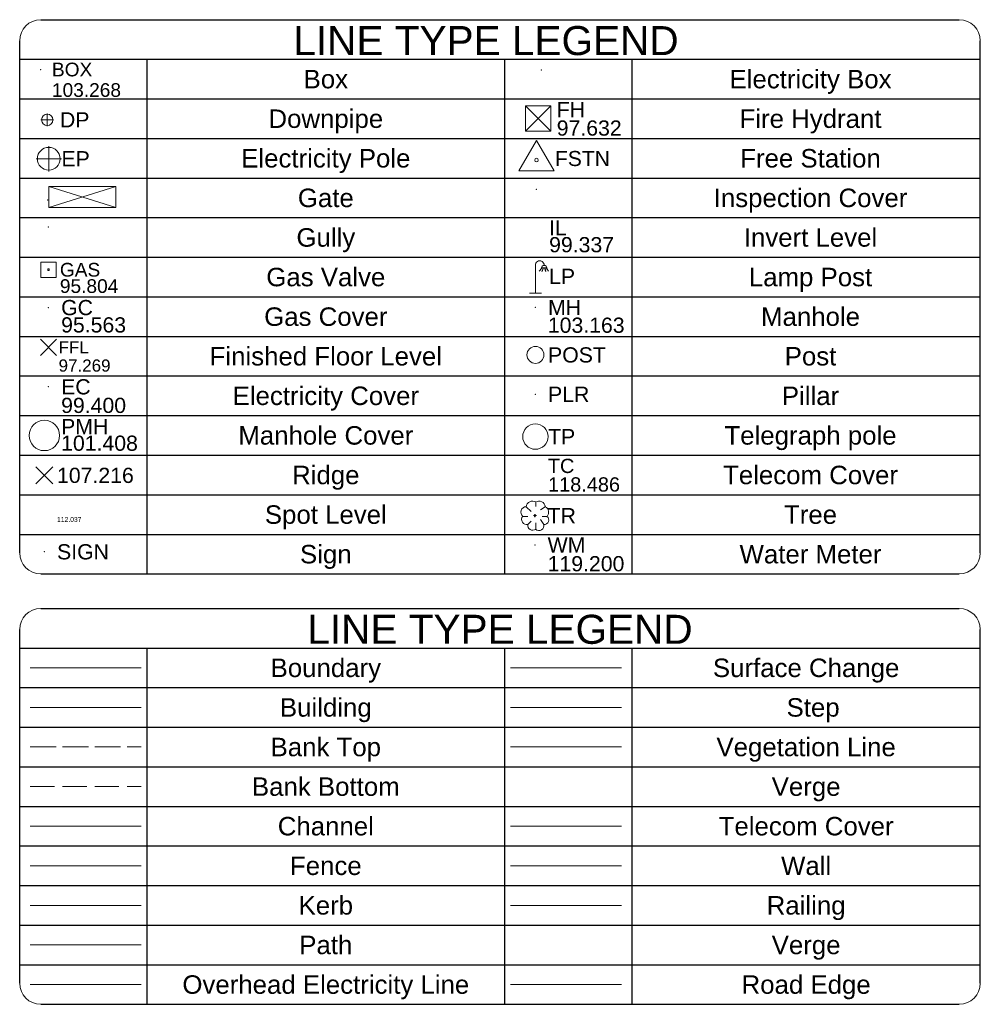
# Model space of a CAD drawing. Header units: metres. Extents: x 658718 to 659592, y 796119 to 796841.
# Tile 9 of 10: x 659533 to 659592, y 796598 to 796659. Entities that reach past the tile are written whole.
import ezdxf
from ezdxf.enums import TextEntityAlignment as Align

# ---------------------------------------------------------------- set-up
doc = ezdxf.new("R2010")
doc.units = ezdxf.units.M
doc.header["$MEASUREMENT"] = 0
for name, pattern in [('Center line', [100, 100, 0]), ('Dashed 3-1', [2, 1.5, -0.5]), ('Dashed 4-1', [2, 1.6, -0.4])]:
    doc.linetypes.add(name, pattern=pattern)
for name, color, linetype, lineweight, true_color in [('Bank Bottom', 7, 'Continuous', 0, 0xffa500), ('Bank Top', 7, 'Continuous', 0, 0xc7c074), ('Box', 7, 'Continuous', 0, 0xd3d3d3), ('Box_Text', 7, 'Continuous', 0, 0xd3d3d3), ('Building', 7, 'Continuous', 0, 0x72def1), ('Channel', 7, 'Continuous', 0, 0xff0080), ('Downpipe', 4, 'Continuous', 0, 0x00ffff), ('Downpipe_Text', 4, 'Continuous', 0, 0x00ffff), ('Electricity Box', 1, 'Continuous', 0, 0xff0000), ('Electricity Cover', 1, 'Continuous', 0, 0xff0000), ('Electricity Cover_Text', 1, 'Continuous', 0, 0xff0000), ('Electricity Pole', 1, 'Continuous', 0, 0xff0000), ('Electricity Pole_Text', 1, 'Continuous', 0, 0xff0000), ('Fence', 2, 'Continuous', 0, 0xffff00), ('Finished Floor Level', 7, 'Continuous', 0, 0xffffff), ('Finished Floor Level_Text', 7, 'Continuous', 0, 0xffffff), ('Fire Hydrant', 2, 'Continuous', 0, 0xffff00), ('Fire Hydrant_Text', 2, 'Continuous', 0, 0xffff00), ('Free Station', 7, 'Continuous', 0, 0xffa500), ('Free Station_Text', 7, 'Continuous', 0, 0xffa500), ('Gas Cover', 7, 'Continuous', 0, 0x008000), ('Gas Cover_Text', 7, 'Continuous', 0, 0x008000), ('Gas Valve', 7, 'Continuous', 0, 0x008000), ('Gas Valve_Text', 7, 'Continuous', 0, 0x008000), ('Gate', 6, 'Continuous', 0, 0xff00ff), ('Gully', 7, 'Continuous', 0, 0x178bca), ('Inspection Cover', 7, 'Continuous', 0, 0xffffff), ('Invert Level_Text', 7, 'Continuous', 0, 0xffffff), ('Kerb', 7, 'Continuous', 0, 0xfdd0f4), ('Lampost', 7, 'Continuous', 0, 0xffff80), ('Lampost_Text', 7, 'Continuous', 0, 0xffff80), ('Manhole Circular', 7, 'Continuous', 0, 0xd3d3d3), ('Manhole Circular_Text', 7, 'Continuous', 0, 0xd3d3d3), ('Manhole Square_Text', 7, 'Continuous', 0, 0xd3d3d3), ('Path', 7, 'Continuous', 0, 0xa52a2a), ('Pillar', 7, 'Continuous', 0, 0x8080ff), ('Pillar_Text', 7, 'Continuous', 0, 0x8080ff), ('Post', 7, 'Continuous', 0, 0xffffff), ('Post_Text', 7, 'Continuous', 0, 0xffffff), ('Railing', 7, 'Continuous', 0, 0x800080), ('Ridge', 7, 'Continuous', 0, 0xffffff), ('Ridge_Text', 7, 'Continuous', 0, 0xffffff), ('Road Edge', 7, 'Continuous', 0, 0xff80c0), ('Sign', 7, 'Continuous', 0, 0xff8080), ('Sign_Text', 7, 'Continuous', 0, 0xff8080), ('Spot Level_Text', 7, 'Continuous', 0, 0xffffff), ('Step', 7, 'Continuous', 0, 0xffffff), ('Surface Change', 7, 'Continuous', 0, 0xffa500), ('Telecom Cover', 3, 'Continuous', 0, 0x00ff00), ('Telecom Cover_Text', 3, 'Continuous', 0, 0x00ff00), ('Telegraph Pole', 3, 'Continuous', 0, 0x00ff00), ('Telegraph Pole_Text', 3, 'Continuous', 0, 0x00ff00), ('Tree', 3, 'Continuous', 0, 0x00ff00), ('Vegetation Line', 7, 'Continuous', 0, 0x85c929), ('Wall', 7, 'Continuous', 0, 0x8080ff), ('Water Meter', 5, 'Continuous', 0, 0x0000ff), ('Water Meter_Text', 5, 'Continuous', 0, 0x0000ff)]:
    doc.layers.add(name, color=color, linetype=linetype, lineweight=lineweight, true_color=true_color)
doc.layers.add('boundary', color=40, linetype='Continuous', lineweight=0)
doc.layers.add('Control_Legend_Sheet', color=7, linetype='Continuous', lineweight=13)
doc.layers.add('TITLEBOX', color=7, linetype='Continuous')
doc.styles.add('0.3mm', font='micross.ttf', dxfattribs={"height": 0.3})
doc.styles.add('0.5mm', font='micross.ttf', dxfattribs={"height": 0.5})
doc.styles.add('GENERAL', font='arial.ttf')
doc.linetypes.add('FENCELINE1', pattern='A,0.25,-0.1,[133,ltypeshp.shx,S=0.1,R=0,X=-0.1,Y=0],-0.1,1', length=1.45)
doc.linetypes.add('ZIGZAG', pattern='A,0.0001,-0.2,[131,ltypeshp.shx,S=0.2,R=0,X=-0.2,Y=0],-0.4,[131,ltypeshp.shx,S=0.2,R=180,X=0.2,Y=0],-0.2', length=0.8001)

# ---------------------------------------------------------------- blocks, each defined once
blk = doc.blocks.new('Cross circle13589576')
at = {"color": 0}
for p, q in [((-1, 0), (1, 0)), ((0, -1), (0, 1))]:
    blk.add_line(p, q, dxfattribs=at)
blk.add_circle((0, 0), 0.9, dxfattribs=at)
blk = doc.blocks.new('DP')
at = {"color": 141, "linetype": 'Continuous', "lineweight": -3, "true_color": 0x73d3f0, "xscale": 0.07500000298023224, "yscale": 0.07500000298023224}
blk.add_blockref('Cross circle13589576', (0, 0), dxfattribs=at)
blk = doc.blocks.new('Cross circle55197325')
at = {"color": 0}
for p, q in [((0, -1), (0, 1)), ((-1, 0), (1, 0))]:
    blk.add_line(p, q, dxfattribs=at)
blk.add_circle((0, 0), 0.9, dxfattribs=at)
blk = doc.blocks.new('EP')
at = {"color": 7, "linetype": 'Continuous', "lineweight": -3, "true_color": 0xffffff, "xscale": 0.1500000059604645, "yscale": 0.1500000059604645}
blk.add_blockref('Cross circle55197325', (0, 0), dxfattribs=at)
blk = doc.blocks.new('Triangle with dot41798341')
at = {"color": 0}
for p, q in [((-1, -0.6), (0, 1.1)), ((0, 1.1), (1, -0.6)), ((-1, -0.6), (1, -0.6))]:
    blk.add_line(p, q, dxfattribs=at)
for start, end in [(90, 0), (0, 90)]:
    blk.add_arc((0, 0), 0.1, start, end, dxfattribs=at)
blk = doc.blocks.new('FSTN')
at = {"linetype": 'Continuous', "lineweight": -3, "xscale": 0.6000000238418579, "yscale": 0.6000000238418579}
blk.add_blockref('Triangle with dot41798341', (0, 0), dxfattribs=at)
blk = doc.blocks.new('Box Cross40640754')
at = {"color": 0}
for p, q in [((-1, -1), (-1, 1)), ((-1, 1), (1, 1)), ((-1, -1), (1, 1)), ((1, -1), (-1, 1)), ((1, 1), (1, -1)), ((1, -1), (-1, -1))]:
    blk.add_line(p, q, dxfattribs=at)
blk = doc.blocks.new('FH')
at = {"linetype": 'Continuous', "lineweight": -3, "xscale": 0.2000000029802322, "yscale": 0.2000000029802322}
blk.add_blockref('Box Cross40640754', (0, 0), dxfattribs=at)
blk = doc.blocks.new('Dia cross30222474')
at = {"color": 0}
for p, q in [((-1, 1), (1, -1)), ((-1, -1), (1, 1))]:
    blk.add_line(p, q, dxfattribs=at)
blk = doc.blocks.new('FFL')
at = {"color": 6, "linetype": 'Continuous', "lineweight": -3, "true_color": 0xff00ff, "xscale": 0.1500000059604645, "yscale": 0.1500000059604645}
blk.add_blockref('Dia cross30222474', (0, 0), dxfattribs=at)
blk = doc.blocks.new('Box with dot3566812')
at = {"color": 0}
for p, q in [((-1, 1), (1, 1)), ((-1, -1), (-1, 1)), ((-0.1, 0.1), (0.1, 0.1)), ((-0.1, -0.1), (-0.1, 0.1)), ((0.1, 0.1), (0.1, -0.1)), ((1, 1), (1, -1)), ((1, -1), (-1, -1)), ((0.1, -0.1), (-0.1, -0.1))]:
    blk.add_line(p, q, dxfattribs=at)
blk = doc.blocks.new('GV')
at = {"linetype": 'Continuous', "lineweight": -3, "xscale": 0.1000000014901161, "yscale": 0.1000000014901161}
blk.add_blockref('Box with dot3566812', (0, 0), dxfattribs=at)
blk = doc.blocks.new('Lamp post32101315')
at = {"color": 16, "true_color": 0x8b0000}
for p, q in [((-0.06, -1), (-0.06, 0.65)), ((0.62, 0.5), (0.3, 0.5)), ((-0.4, -1), (0.3, -1))]:
    blk.add_line(p, q, dxfattribs=at)
at = {"color": 2, "true_color": 0xffff00}
for p, q in [((0.31, 0.47), (0.16, 0.3)), ((0.17, 0.31), (0.32, 0.48)), ((0.39, 0.47), (0.33, 0.28)), ((0.4, 0.47), (0.34, 0.28)), ((0.5, 0.47), (0.54, 0.28)), ((0.51, 0.47), (0.55, 0.28)), ((0.6, 0.47), (0.71, 0.31)), ((0.61, 0.47), (0.72, 0.31))]:
    blk.add_line(p, q, dxfattribs=at)
at = {"color": 0}
blk.add_line((-0.4, -0.99), (0.3, -0.99), dxfattribs=at)
at = {"color": 16, "true_color": 0x8b0000}
for centre, radius, start, end in [((0.2, 0.66), 0.26, 357.87891, 182.2026), ((0.46, 0.49), 0.16, 3.57633, 176.42367)]:
    blk.add_arc(centre, radius, start, end, dxfattribs=at)
blk = doc.blocks.new('LP')
at = {"linetype": 'Continuous', "lineweight": -3, "xscale": 0.2000000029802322, "yscale": 0.2000000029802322}
blk.add_blockref('Lamp post32101315', (0, 0), dxfattribs=at)
blk = doc.blocks.new('Single circle20476383')
at = {"color": 0}
blk.add_circle((0, 0), 1, dxfattribs=at)
blk = doc.blocks.new('POST')
at = {"linetype": 'Continuous', "lineweight": -3, "xscale": 0.1000000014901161, "yscale": 0.1000000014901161}
blk.add_blockref('Single circle20476383', (0, 0), dxfattribs=at)
blk = doc.blocks.new('Single circle47974306')
at = {"color": 0}
blk.add_circle((0, 0), 1, dxfattribs=at)
blk = doc.blocks.new('Circle')
at = {"linetype": 'Continuous', "lineweight": -3, "xscale": 0.300000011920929, "yscale": 0.300000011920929}
blk.add_blockref('Single circle47974306', (0, 0), dxfattribs=at)
blk = doc.blocks.new('Dia cross60713549')
at = {"color": 0}
for p, q in [((-1, 1), (1, -1)), ((-1, -1), (1, 1))]:
    blk.add_line(p, q, dxfattribs=at)
blk = doc.blocks.new('RDG')
at = {"linetype": 'Continuous', "lineweight": -3, "xscale": 0.1000000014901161, "yscale": 0.1000000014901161}
blk.add_blockref('Dia cross60713549', (0, 0), dxfattribs=at)
blk = doc.blocks.new('Tree 250490749')
at = {"color": 0}
for p, q in [((0.05, 0.59), (0.05, 0.9)), ((-0.58, 0.58), (-0.26, 0.26)), ((0.1, 0), (-0.1, 0)), ((0, 0.1), (0, -0.1)), ((0.68, 0.58), (0.37, 0.37)), ((-0.79, -0.05), (-0.47, -0.05)), ((-0.47, -0.58), (-0.26, -0.37)), ((0.05, -0.89), (0.05, -0.47)), ((0.58, -0.58), (0.37, -0.26)), ((0.79, -0.05), (0.47, -0.05))]:
    blk.add_line(p, q, dxfattribs=at)
for centre, radius, start, end in [((-0.16, 0.53), 0.423, 59.74357, 173.21102), ((0.26, 0.52), 0.43, 8.13011, 120.73549), ((-0.57, 0.23), 0.356, 91.63658, 231.84277), ((0.49, 0.22), 0.407, 318.01278, 62.17591), ((-0.55, -0.26), 0.33, 138.81408, 284.03624), ((-0.16, -0.65), 0.319, 167.27565, 311.18592), ((0.26, -0.65), 0.328, 228.81407, 12.33908), ((0.61, -0.29), 0.3, 264.09386, 53.13011)]:
    blk.add_arc(centre, radius, start, end, dxfattribs=at)
blk = doc.blocks.new('Single circle51763564')
at = {"color": 0}
blk.add_circle((0, 0), 1, dxfattribs=at)
blk = doc.blocks.new('CANOPY-TRUNK')
at = {"color": 3, "linetype": 'Continuous', "lineweight": -3, "true_color": 0x00ff00, "xscale": 18, "yscale": 18}
blk.add_blockref('Tree 250490749', (0, 0), dxfattribs=at)
at = {"color": 22, "linetype": 'Continuous', "lineweight": -3, "true_color": 0xc64000}
blk.add_blockref('Single circle51763564', (0, 0), dxfattribs=at)
blk = doc.blocks.new('Single circle63218898')
at = {"color": 0}
blk.add_circle((0, 0), 1, dxfattribs=at)
blk = doc.blocks.new('TP')
at = {"color": 3, "linetype": 'Continuous', "lineweight": -3, "true_color": 0x00ff00, "xscale": 0.1500000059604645, "yscale": 0.1500000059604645}
blk.add_blockref('Single circle63218898', (0, 0), dxfattribs=at)

msp = doc.modelspace()

# ---------------------------------------------------------------- linework, layer by layer
at = {"layer": 'Bank Bottom', "linetype": 'Dashed 3-1'}
msp.add_line((659533.442, 796611.865, 14.899), (659540.311, 796611.865, 14.899), dxfattribs=at)
at = {"layer": 'Bank Top', "linetype": 'Dashed 4-1'}
msp.add_line((659533.442, 796614.318, 14.899), (659540.311, 796614.318, 14.899), dxfattribs=at)
at = {"layer": 'boundary', "linetype": 'Continuous'}
msp.add_line((659533.442, 796619.224, 14.899), (659540.311, 796619.224, 14.899), dxfattribs=at)
at = {"layer": 'Box'}
msp.add_point((659534.079, 796656.299, 14.899), dxfattribs=at)
at = {"layer": 'Building', "linetype": 'Continuous'}
msp.add_line((659533.442, 796616.771, 14.899), (659540.311, 796616.771, 14.899), dxfattribs=at)
at = {"layer": 'Channel', "linetype": 'Continuous'}
msp.add_line((659533.442, 796609.412, 14.899), (659540.311, 796609.412, 14.899), dxfattribs=at)
at = {"layer": 'Control_Legend_Sheet', "linetype": 'Continuous'}
for centre, start, end in [((659534.096, 796658.077, 14.899), 90, 180), ((659591.01, 796658.077, 14.899), 0, 90), ((659534.096, 796626.349, 14.899), 180, 270), ((659591.01, 796626.349, 14.899), 270, 0), ((659534.096, 796621.596, 14.899), 90, 180), ((659591.01, 796621.596, 14.899), 0, 90), ((659534.096, 796599.681, 14.899), 180, 270), ((659591.01, 796599.681, 14.899), 270, 0)]:
    msp.add_arc(centre, 1.308, start, end, dxfattribs=at)
at = {"layer": 'Control_Legend_Sheet', "color": 7, "linetype": 'Continuous', "lineweight": 0}
for centre, start, end in [((659534.096, 796658.077, 14.899), 90, 180), ((659591.01, 796658.077, 14.899), 0, 90), ((659534.096, 796621.596, 14.899), 90, 180), ((659591.01, 796621.596, 14.899), 0, 90)]:
    msp.add_arc(centre, 1.308, start, end, dxfattribs=at)
at = {"layer": 'Electricity Box'}
msp.add_point((659565.109, 796656.266, 14.899), dxfattribs=at)
at = {"layer": 'Electricity Cover'}
msp.add_point((659534.571, 796636.637, 14.899), dxfattribs=at)
at = {"layer": 'Electricity Pole', "linetype": 'ZIGZAG', "ltscale": 1000}
msp.add_line((659533.442, 796599.599, 14.899), (659540.311, 796599.599, 14.899), dxfattribs=at)
at = {"layer": 'Fence', "color": 5, "linetype": 'FENCELINE1', "ltscale": 1000}
msp.add_line((659533.442, 796606.959, 14.899), (659540.311, 796606.959, 14.899), dxfattribs=at)
at = {"layer": 'Gas Cover'}
msp.add_point((659534.571, 796641.547, 14.899), dxfattribs=at)
at = {"layer": 'Gate'}
for p, q in [((659534.59, 796649.048, 14.899), (659534.59, 796647.741, 14.899)), ((659538.75, 796647.741, 14.899), (659534.59, 796649.048, 14.899)), ((659534.59, 796649.048, 14.899), (659538.75, 796649.048, 14.899)), ((659538.75, 796649.048, 14.899), (659534.59, 796647.741, 14.899)), ((659538.75, 796649.048, 14.899), (659538.75, 796647.741, 14.899)), ((659538.75, 796647.741, 14.899), (659538.75, 796649.048, 14.899)), ((659534.59, 796647.741, 14.899), (659538.75, 796647.741, 14.899))]:
    msp.add_line(p, q, dxfattribs=at)
msp.add_point((659534.514, 796648.218, 14.899), dxfattribs=at)
at = {"layer": 'Gully'}
msp.add_point((659534.557, 796646.549, 14.899), dxfattribs=at)
at = {"layer": 'Inspection Cover'}
msp.add_point((659564.812, 796648.883, 14.899), dxfattribs=at)
at = {"layer": 'Kerb', "linetype": 'Continuous'}
msp.add_line((659533.442, 796604.505, 14.899), (659540.311, 796604.505, 14.899), dxfattribs=at)
at = {"layer": 'Manhole Square_Text'}
msp.add_point((659564.747, 796641.552, 14.899), dxfattribs=at)
at = {"layer": 'Path', "linetype": 'Continuous'}
msp.add_line((659533.442, 796602.052, 14.899), (659540.311, 796602.052, 14.899), dxfattribs=at)
at = {"layer": 'Pillar'}
msp.add_point((659564.747, 796636.175, 14.899), dxfattribs=at)
at = {"layer": 'Railing', "linetype": 'Continuous'}
msp.add_line((659563.208, 796604.505, 14.899), (659570.077, 796604.505, 14.899), dxfattribs=at)
at = {"layer": 'Road Edge', "linetype": 'Center line'}
msp.add_line((659563.208, 796599.599, 14.899), (659570.077, 796599.599, 14.899), dxfattribs=at)
at = {"layer": 'Sign'}
msp.add_point((659534.318, 796626.413, 14.899), dxfattribs=at)
at = {"layer": 'Step', "linetype": 'Continuous'}
msp.add_line((659563.208, 796616.771, 14.899), (659570.077, 796616.771, 14.899), dxfattribs=at)
at = {"layer": 'Surface Change', "linetype": 'Continuous'}
msp.add_line((659563.208, 796619.224, 14.899), (659570.077, 796619.224, 14.899), dxfattribs=at)
at = {"layer": 'Telecom Cover', "linetype": 'Continuous'}
msp.add_line((659563.208, 796609.412, 14.899), (659570.077, 796609.412, 14.899), dxfattribs=at)
at = {"layer": 'TITLEBOX', "linetype": 'Continuous'}
for p, q in [((659534.096, 796659.386, 14.899), (659591.01, 796659.386, 14.899)), ((659532.788, 796656.933, 14.899), (659592.319, 796656.933, 14.899)), ((659562.842, 796656.933, 14.899), (659562.842, 796625.041, 14.899)), ((659570.731, 796656.933, 14.899), (659570.731, 796625.041, 14.899)), ((659532.788, 796654.479, 14.899), (659592.319, 796654.479, 14.899)), ((659532.788, 796652.026, 14.899), (659592.319, 796652.026, 14.899)), ((659532.788, 796649.573, 14.899), (659592.319, 796649.573, 14.899)), ((659532.788, 796647.12, 14.899), (659592.319, 796647.12, 14.899)), ((659532.788, 796644.667, 14.899), (659592.319, 796644.667, 14.899)), ((659532.788, 796642.213, 14.899), (659592.319, 796642.213, 14.899)), ((659532.788, 796639.76, 14.899), (659592.319, 796639.76, 14.899)), ((659532.788, 796637.307, 14.899), (659592.319, 796637.307, 14.899)), ((659532.788, 796634.854, 14.899), (659592.319, 796634.854, 14.899)), ((659534.096, 796634.854, 14.899), (659591.01, 796634.854, 14.899)), ((659532.788, 796632.401, 14.899), (659592.319, 796632.401, 14.899)), ((659532.788, 796629.948, 14.899), (659592.319, 796629.948, 14.899)), ((659532.788, 796627.494, 14.899), (659592.319, 796627.494, 14.899)), ((659534.096, 796625.041, 14.899), (659591.01, 796625.041, 14.899)), ((659534.096, 796625.041, 14.899), (659591.01, 796625.041, 14.899)), ((659534.096, 796622.904, 14.899), (659591.01, 796622.904, 14.899)), ((659532.788, 796620.451, 14.899), (659592.319, 796620.451, 14.899)), ((659562.842, 796620.451, 14.899), (659562.842, 796598.372, 14.899)), ((659570.731, 796620.451, 14.899), (659570.731, 796598.372, 14.899)), ((659532.788, 796617.998, 14.899), (659592.319, 796617.998, 14.899)), ((659532.788, 796615.545, 14.899), (659592.319, 796615.545, 14.899)), ((659532.788, 796613.092, 14.899), (659592.319, 796613.092, 14.899)), ((659532.788, 796610.638, 14.899), (659592.319, 796610.638, 14.899)), ((659532.788, 796608.185, 14.899), (659592.319, 796608.185, 14.899)), ((659532.788, 796605.732, 14.899), (659592.319, 796605.732, 14.899)), ((659532.788, 796603.279, 14.899), (659592.319, 796603.279, 14.899)), ((659532.788, 796600.826, 14.899), (659592.319, 796600.826, 14.899)), ((659534.096, 796598.372, 14.899), (659591.01, 796598.372, 14.899)), ((659534.096, 796598.372, 14.899), (659591.01, 796598.372, 14.899))]:
    msp.add_line(p, q, dxfattribs=at)
at = {"layer": 'TITLEBOX', "color": 7, "linetype": 'Continuous', "lineweight": 0}
for p, q in [((659591.01, 796659.386, 14.899), (659534.096, 796659.386, 14.899)), ((659592.319, 796656.933, 14.899), (659592.319, 796658.077, 14.899)), ((659532.788, 796656.933, 14.899), (659592.319, 796656.933, 14.899)), ((659591.01, 796622.904, 14.899), (659534.096, 796622.904, 14.899)), ((659532.788, 796621.596, 14.899), (659532.788, 796620.451, 14.899)), ((659592.319, 796620.451, 14.899), (659592.319, 796621.596, 14.899)), ((659532.788, 796620.451, 14.899), (659592.319, 796620.451, 14.899))]:
    msp.add_line(p, q, dxfattribs=at)
at = {"layer": 'TITLEBOX'}
for p, q in [((659532.788, 796626.349, 14.899), (659532.788, 796658.077, 14.899)), ((659592.319, 796626.349, 14.899), (659592.319, 796658.077, 14.899)), ((659540.693, 796625.041, 14.899), (659540.693, 796656.933, 14.899)), ((659532.788, 796599.681, 14.899), (659532.788, 796621.596, 14.899)), ((659592.319, 796599.681, 14.899), (659592.319, 796621.596, 14.899)), ((659540.693, 796598.372, 14.899), (659540.693, 796620.451, 14.899))]:
    msp.add_line(p, q, dxfattribs=at)
at = {"layer": 'Vegetation Line', "linetype": 'ZIGZAG', "ltscale": 0.5}
msp.add_line((659563.208, 796614.318, 14.899), (659570.077, 796614.318, 14.899), dxfattribs=at)
at = {"layer": 'Wall', "linetype": 'Continuous'}
msp.add_line((659563.208, 796606.959, 14.899), (659570.077, 796606.959, 14.899), dxfattribs=at)
at = {"layer": 'Water Meter'}
msp.add_point((659564.721, 796626.833, 14.899), dxfattribs=at)

# ---------------------------------------------------------------- block references
at = {"layer": 'Downpipe', "xscale": 5.233478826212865, "yscale": 5.233478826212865, "zscale": 5.233478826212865}
msp.add_blockref('DP', (659534.497, 796653.182, 14.899), dxfattribs=at)
at = {"layer": 'Electricity Pole', "xscale": 5.233478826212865, "yscale": 5.233478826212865, "zscale": 5.233478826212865}
msp.add_blockref('EP', (659534.59, 796650.769, 14.899), dxfattribs=at)
at = {"layer": 'Finished Floor Level', "xscale": 3.349426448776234, "yscale": 3.349426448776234, "zscale": 3.349426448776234}
msp.add_blockref('FFL', (659534.571, 796639.085, 14.899), dxfattribs=at)
at = {"layer": 'Fire Hydrant', "xscale": 3.925109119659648, "yscale": 3.925109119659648, "zscale": 3.925109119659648}
msp.add_blockref('FH', (659564.923, 796653.269, 14.899), dxfattribs=at)
at = {"layer": 'Free Station', "color": 2, "true_color": 0xffff00, "xscale": 1.831717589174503, "yscale": 1.831717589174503, "zscale": 1.831717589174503}
msp.add_blockref('FSTN', (659564.812, 796650.685, 14.899), dxfattribs=at)
at = {"layer": 'Gas Valve', "xscale": 4.710130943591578, "yscale": 4.710130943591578, "zscale": 4.710130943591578}
msp.add_blockref('GV', (659534.571, 796643.891, 14.899), dxfattribs=at)
at = {"layer": 'Lampost', "xscale": 5.233478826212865, "yscale": 5.233478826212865, "zscale": 5.233478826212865}
msp.add_blockref('LP', (659564.81, 796643.482, 14.899), dxfattribs=at)
at = {"layer": 'Manhole Circular', "xscale": 3.14008729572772, "yscale": 3.14008729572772, "zscale": 3.14008729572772}
msp.add_blockref('Circle', (659534.318, 796633.622, 14.899), dxfattribs=at)
at = {"layer": 'Post', "xscale": 5.233478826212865, "yscale": 5.233478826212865, "zscale": 5.233478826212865}
msp.add_blockref('POST', (659564.747, 796638.614, 14.899), dxfattribs=at)
at = {"layer": 'Ridge', "xscale": 5.233478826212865, "yscale": 5.233478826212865, "zscale": 5.233478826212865}
msp.add_blockref('RDG', (659534.318, 796631.15, 14.899), dxfattribs=at)
at = {"layer": 'Telegraph Pole', "xscale": 5.233478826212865, "yscale": 5.233478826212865, "zscale": 5.233478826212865}
msp.add_blockref('TP', (659564.747, 796633.551, 14.899), dxfattribs=at)
at = {"layer": 'Tree', "xscale": 0.05233478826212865, "yscale": 0.05233478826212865, "zscale": 0.05233478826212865}
msp.add_blockref('CANOPY-TRUNK', (659564.721, 796628.657, 14.899), dxfattribs=at)

# ---------------------------------------------------------------- texts
at = {"layer": 'Box_Text', "style": '0.3mm'}
for s, p in [('BOX', (659534.786, 796655.875, 14.899)), ('103.268', (659534.786, 796654.603, 14.899))]:
    msp.add_text(s, height=0.8478, dxfattribs=at).set_placement(p)
at = {"layer": 'Control_Legend_Sheet', "style": 'GENERAL'}
msp.add_text('LINE TYPE LEGEND', height=1.79901, dxfattribs=at).set_placement((659549.745, 796657.192, 14.899))
at = {"layer": 'Control_Legend_Sheet', "linetype": 'Continuous', "style": 'GENERAL'}
for s, height, p in [('Box', 1.1448, (659551.759, 796655.133, 14.899)), ('Electricity Box', 1.14482, (659581.797, 796655.133, 14.899)), ('Downpipe', 1.1448, (659551.759, 796652.679, 14.899)), ('Fire Hydrant', 1.14482, (659581.797, 796652.679, 14.899)), ('Electricity Pole', 1.14482, (659551.759, 796650.226, 14.899)), ('Free Station', 1.14482, (659581.797, 796650.226, 14.899)), ('Gate', 1.1448, (659551.759, 796647.773, 14.899)), ('Inspection Cover', 1.14482, (659581.797, 796647.773, 14.899)), ('Gully', 1.1448, (659551.759, 796645.32, 14.899)), ('Invert Level', 1.14482, (659581.797, 796645.32, 14.899)), ('Gas Valve', 1.1448, (659551.759, 796642.867, 14.899)), ('Lamp Post', 1.1448, (659581.797, 796642.867, 14.899)), ('Gas Cover', 1.1448, (659551.759, 796640.413, 14.899)), ('Manhole', 1.1448, (659581.797, 796640.413, 14.899)), ('Finished Floor Level', 1.14482, (659551.759, 796637.96, 14.899)), ('Post', 1.1448, (659581.797, 796637.96, 14.899)), ('Electricity Cover', 1.14482, (659551.759, 796635.507, 14.899)), ('Pillar', 1.1448, (659581.797, 796635.507, 14.899)), ('Manhole Cover', 1.14482, (659551.759, 796633.054, 14.899)), ('Telegraph pole', 1.14482, (659581.797, 796633.054, 14.899)), ('Ridge', 1.1448, (659551.759, 796630.601, 14.899)), ('Telecom Cover', 1.14482, (659581.797, 796630.601, 14.899)), ('Spot Level', 1.1448, (659551.759, 796628.147, 14.899)), ('Tree', 1.1448, (659581.797, 796628.147, 14.899)), ('Sign', 1.1448, (659551.759, 796625.694, 14.899)), ('Water Meter', 1.14482, (659581.797, 796625.694, 14.899)), ('Boundary', 1.1448, (659551.759, 796618.651, 14.899)), ('Surface Change', 1.14482, (659581.525, 796618.651, 14.899)), ('Building', 1.1448, (659551.759, 796616.198, 14.899)), ('Step', 1.1448, (659581.957, 796616.198, 14.899)), ('Bank Top', 1.1448, (659551.759, 796613.745, 14.899)), ('Vegetation Line', 1.14482, (659581.525, 796613.745, 14.899)), ('Bank Bottom', 1.14482, (659551.759, 796611.291, 14.899)), ('Verge', 1.1448, (659581.525, 796611.291, 14.899)), ('Channel', 1.1448, (659551.759, 796608.838, 14.899)), ('Telecom Cover', 1.14482, (659581.525, 796608.838, 14.899)), ('Fence', 1.1448, (659551.759, 796606.385, 14.899)), ('Wall', 1.1448, (659581.525, 796606.385, 14.899)), ('Kerb', 1.1448, (659551.759, 796603.932, 14.899)), ('Railing', 1.1448, (659581.525, 796603.932, 14.899)), ('Path', 1.1448, (659551.759, 796601.479, 14.899)), ('Verge', 1.1448, (659581.525, 796601.479, 14.899)), ('Overhead Electricity Line', 1.14482, (659551.759, 796599.025, 14.899)), ('Road Edge', 1.1448, (659581.525, 796599.025, 14.899))]:
    msp.add_text(s, height=height, dxfattribs=at).set_placement(p, align=Align.CENTER)
at = {"layer": 'Control_Legend_Sheet', "style": 'GENERAL'}
msp.add_text('LINE TYPE LEGEND', height=1.79901, dxfattribs=at).set_placement((659562.553, 796620.711, 14.899), align=Align.CENTER)
at = {"layer": 'Downpipe_Text', "style": '0.3mm'}
msp.add_text('DP', height=0.942, dxfattribs=at).set_placement((659535.282, 796652.711, 14.899))
at = {"layer": 'Electricity Cover_Text', "style": '0.3mm'}
for s, p in [('EC', (659535.356, 796636.166, 14.899)), ('99.400', (659535.356, 796635.016, 14.899))]:
    msp.add_text(s, height=0.942, dxfattribs=at).set_placement(p)
at = {"layer": 'Electricity Pole_Text', "style": '0.3mm'}
msp.add_text('EP', height=0.942, dxfattribs=at).set_placement((659535.375, 796650.298, 14.899))
at = {"layer": 'Finished Floor Level_Text', "style": '0.3mm'}
for s, p in [('FFL', (659535.199, 796638.708, 14.899)), ('97.269', (659535.199, 796637.577, 14.899))]:
    msp.add_text(s, height=0.7536, dxfattribs=at).set_placement(p)
at = {"layer": 'Fire Hydrant_Text', "style": '0.3mm'}
for s, p in [('FH', (659566.07, 796653.345, 14.899)), ('97.632', (659566.07, 796652.201, 14.899))]:
    msp.add_text(s, height=0.942, dxfattribs=at).set_placement(p)
at = {"layer": 'Free Station_Text', "style": '0.5mm'}
msp.add_text('FSTN', height=0.9342, dxfattribs=at).set_placement((659565.958, 796650.316, 14.899))
at = {"layer": 'Gas Cover_Text', "style": '0.3mm'}
for s, p in [('GC', (659535.356, 796641.076, 14.899)), ('95.563', (659535.356, 796640.003, 14.899))]:
    msp.add_text(s, height=0.942, dxfattribs=at).set_placement(p)
at = {"layer": 'Gas Valve_Text', "style": '0.3mm'}
for s, p in [('GAS', (659535.278, 796643.467, 14.899)), ('95.804', (659535.278, 796642.454, 14.899))]:
    msp.add_text(s, height=0.8478, dxfattribs=at).set_placement(p)
at = {"layer": 'Invert Level_Text', "style": '0.3mm'}
for s, p in [('IL', (659565.597, 796646.013, 14.899)), ('99.337', (659565.597, 796644.974, 14.899))]:
    msp.add_text(s, height=0.942, dxfattribs=at).set_placement(p)
at = {"layer": 'Lampost_Text', "style": '0.3mm'}
msp.add_text('LP', height=0.942, dxfattribs=at).set_placement((659565.595, 796643.011, 14.899))
at = {"layer": 'Manhole Circular_Text', "style": '0.3mm'}
for s, p in [('PMH', (659535.356, 796633.7, 14.899)), ('101.408', (659535.356, 796632.672, 14.899))]:
    msp.add_text(s, height=0.942, dxfattribs=at).set_placement(p)
at = {"layer": 'Manhole Square_Text', "style": '0.3mm'}
for s, p in [('MH', (659565.532, 796641.081, 14.899)), ('103.163', (659565.518, 796639.983, 14.899))]:
    msp.add_text(s, height=0.942, dxfattribs=at).set_placement(p)
at = {"layer": 'Pillar_Text', "style": '0.3mm'}
msp.add_text('PLR', height=0.942, dxfattribs=at).set_placement((659565.532, 796635.704, 14.899))
at = {"layer": 'Post_Text', "style": '0.3mm'}
msp.add_text('POST', height=0.942, dxfattribs=at).set_placement((659565.532, 796638.143, 14.899))
at = {"layer": 'Ridge_Text', "color": 253, "style": '0.3mm'}
msp.add_text('107.216', height=0.942, dxfattribs=at).set_placement((659535.103, 796630.679, 14.899))
at = {"layer": 'Sign_Text', "style": '0.3mm'}
msp.add_text('SIGN', height=0.942, dxfattribs=at).set_placement((659535.103, 796625.942, 14.899))
at = {"layer": 'Spot Level_Text', "color": 7, "style": '0.3mm'}
msp.add_text('112.037', height=0.3, dxfattribs=at).set_placement((659535.103, 796628.268, 14.899))
at = {"layer": 'Telecom Cover_Text', "style": '0.3mm'}
for s, p in [('TC', (659565.516, 796631.295, 14.899)), ('118.486', (659565.532, 796630.145, 14.899))]:
    msp.add_text(s, height=0.8831, dxfattribs=at).set_placement(p)
at = {"layer": 'Telegraph Pole_Text', "style": '0.3mm'}
msp.add_text('TP', height=0.942, dxfattribs=at).set_placement((659565.532, 796633.08, 14.899))
at = {"layer": 'Tree', "style": '0.3mm'}
msp.add_text('TR', height=0.942, dxfattribs=at).set_placement((659565.503, 796628.182, 14.899))
at = {"layer": 'Water Meter_Text', "style": '0.3mm'}
for s, p in [('WM', (659565.506, 796626.362, 14.899)), ('119.200', (659565.506, 796625.204, 14.899))]:
    msp.add_text(s, height=0.942, dxfattribs=at).set_placement(p)

doc.saveas('drawing.dxf')
